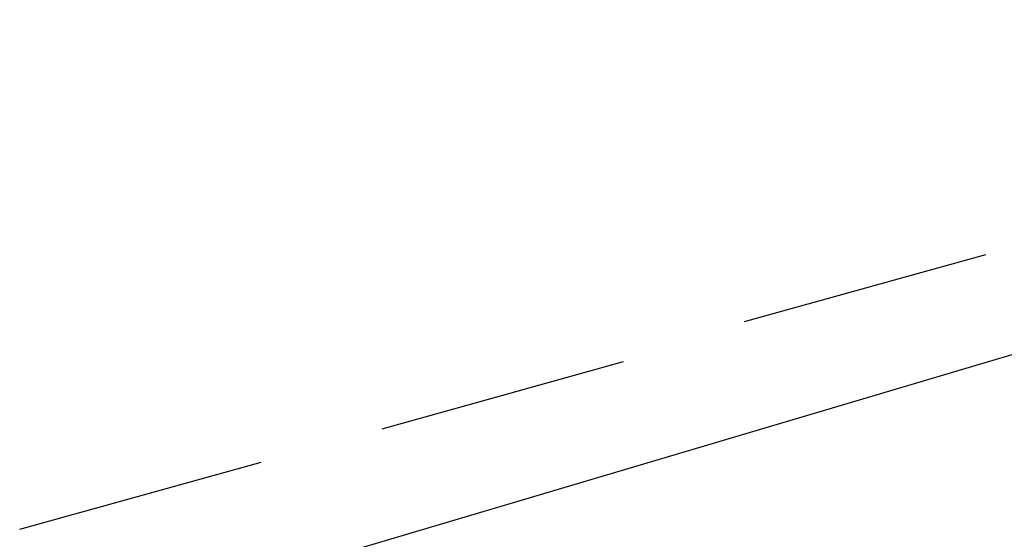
# Model space of a CAD drawing. Header units: feet. Extents: x -79 to 198, y -22 to 181.
# Tile 208 of 256: x 87.27 to 89.22, y 19.8 to 20.83. Entities that reach past the tile are written whole.
import ezdxf

# ---------------------------------------------------------------- set-up
doc = ezdxf.new("R2010")
doc.units = ezdxf.units.FT
doc.layers.add('A-LINEA', color=7, linetype='CONTINUOUS')

msp = doc.modelspace()

# ---------------------------------------------------------------- linework, layer by layer
at = {"layer": 'A-LINEA'}
for p, q in [((87.9333, 19.7778), (91.48, 20.8311)), ((87.9333, 19.7778), (91.48, 20.8311)), ((88.7067, 20.2311), (89.1867, 20.3644)), ((88.7067, 20.2311), (89.1867, 20.3644)), ((87.2667, 19.8178), (87.7467, 19.9511)), ((87.2667, 19.8178), (87.7467, 19.9511))]:
    msp.add_line(p, q, dxfattribs=at)
msp.add_lwpolyline([(87.9867, 20.0178), (88.2267, 20.0844), (88.4667, 20.1511)], dxfattribs=at)
msp.add_lwpolyline([(87.9867, 20.0178), (88.2267, 20.0844), (88.4667, 20.1511)], dxfattribs=at)

doc.saveas('drawing.dxf')
